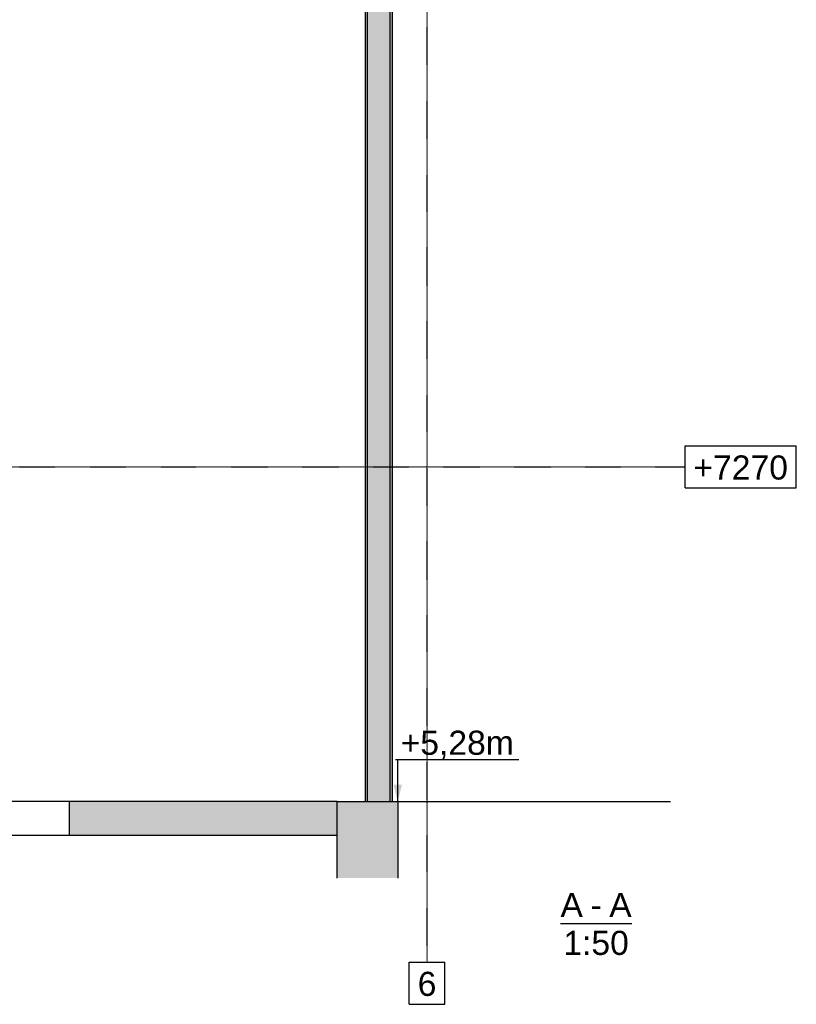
# Model space of a CAD drawing. Header units: millimetres. Extents: x 30 to 208467, y 44 to 15445.
# Tile 20 of 61: x 95653 to 100271, y 150 to 6004. Entities that reach past the tile are written whole.
import ezdxf

# ---------------------------------------------------------------- set-up
doc = ezdxf.new("R2010")
doc.units = ezdxf.units.MM
doc.linetypes.add('DXK_LINE_DOT3', pattern=[5.9187, 2.979, -0.9799, 0.9799, -0.9799])
doc.styles.add('Arial', font='ARIAL.TTF', dxfattribs={"height": 0.2})

# ---------------------------------------------------------------- blocks, each defined once
blk = doc.blocks.new('Unknown-13 - 29209')
at = {"color": 5}
blk.add_line((98868.9, 631.1), (99292.3, 631.1), dxfattribs=at)
at = {"color": 5, "style": 'Arial'}
for s, height, p in [('A', 143.3, (98868.9, 668.6)), ('A', 143.3, (99158.9, 668.6)), ('-', 143.3, (99047.3, 668.6)), ('1:50', 143.26, (98885.9, 443.6))]:
    blk.add_text(s, height=height, dxfattribs=at).set_placement(p)
blk = doc.blocks.new('Part-29432 - 29209')
blk.add_hatch(color=96).paths.add_polyline_path([(97869.2, 1355), (97869.2, 6675.6), (97856.2, 6675.6), (97856.2, 6665.5), (97722.2, 6665.5), (97722.2, 6675.6), (97709.2, 6675.6), (97709.2, 1355)])
at = {"color": 96}
for p, q in [((97709.2, 1355), (97709.2, 6675.6)), ((97709.2, 6675.6), (97722.2, 6675.6)), ((97722.2, 1355), (97722.2, 6675.6)), ((97856.2, 1355), (97856.2, 6675.6)), ((97856.2, 6675.6), (97869.2, 6675.6)), ((97869.2, 1355), (97869.2, 6675.6)), ((97722.2, 6665.5), (97856.2, 6665.5))]:
    blk.add_line(p, q, dxfattribs=at)
blk = doc.blocks.new('Part-30819 - 29209')
blk.add_hatch(color=4).paths.add_polyline_path([(97540.8, 900), (97902.7, 900), (97902.7, 1355), (97540.8, 1355)])
at = {"color": 4}
for p, q in [((97540.8, 1355), (97902.7, 1355)), ((97540.8, 900), (97540.8, 1355)), ((97902.7, 1355), (99524.1, 1355)), ((97902.7, 1355), (97902.7, 900))]:
    blk.add_line(p, q, dxfattribs=at)
blk = doc.blocks.new('GridLine-30829 - 29209')
at = {"color": 6}
for p, q in [((99609.5, 3470), (100271.3, 3470)), ((99609.5, 3220), (99609.5, 3470)), ((100271.3, 3220), (100271.3, 3470)), ((99609.5, 3220), (100271.3, 3220))]:
    blk.add_line(p, q, dxfattribs=at)
at = {"color": 6, "linetype": 'DXK_LINE_DOT3'}
blk.add_line((89233.1, 3345), (99609.5, 3345), dxfattribs=at)
at = {"color": 7, "style": 'Arial'}
blk.add_text('+7270', height=143.26, dxfattribs=at).set_placement((99659.5, 3270))
blk = doc.blocks.new('GridLine-29841 - 29209')
at = {"color": 6}
for p, q in [((97969.8, 11858.2), (98181.1, 11858.2)), ((97969.8, 11608.2), (97969.8, 11858.2)), ((98181.1, 11608.2), (98181.1, 11858.2)), ((97969.8, 11608.2), (98181.1, 11608.2)), ((97969.8, 400), (98181.1, 400)), ((97969.8, 150), (97969.8, 400)), ((98181.1, 150), (98181.1, 400)), ((97969.8, 150), (98181.1, 150))]:
    blk.add_line(p, q, dxfattribs=at)
at = {"color": 6, "linetype": 'DXK_LINE_DOT3'}
blk.add_line((98075.4, 400), (98075.4, 11608.2), dxfattribs=at)
at = {"color": 7, "style": 'Arial'}
for p in [(98019.8, 11658.2), (98019.8, 200)]:
    blk.add_text('6', height=143.3, dxfattribs=at).set_placement(p)
blk = doc.blocks.new('Part-30821 - 29209')
blk.add_hatch(color=4).paths.add_polyline_path([(97540.8, 1355), (95947.3, 1355), (95947.3, 1155), (97540.8, 1155)])
at = {"color": 4}
for p, q in [((95947.3, 1355), (94191.5, 1355)), ((94191.5, 1355), (94191.5, 1155)), ((97540.8, 1355), (95947.3, 1355)), ((95947.3, 1355), (95947.3, 1155)), ((97540.8, 1155), (97540.8, 1355)), ((94191.5, 1155), (95947.3, 1155)), ((95947.3, 1155), (97540.8, 1155))]:
    blk.add_line(p, q, dxfattribs=at)
blk = doc.blocks.new('Unknown-33437 - 29209')
blk.add_hatch(color=6).paths.add_polyline_path([(97926.3, 1455), (97901.3, 1355), (97876.3, 1455)])
at = {"color": 6}
for p, q in [((97901.3, 1603.5), (97888.5, 1603.5)), ((98621.3, 1603.5), (97888.5, 1603.5)), ((97901.3, 1355), (97901.3, 1603.5))]:
    blk.add_line(p, q, dxfattribs=at)
at = {"color": 6, "style": 'Arial'}
blk.add_text('+5,28m', height=143.26, dxfattribs=at).set_placement((97918.5, 1633.5))

msp = doc.modelspace()

# ---------------------------------------------------------------- block references
for name in ['GridLine-29841 - 29209', 'Part-29432 - 29209', 'GridLine-30829 - 29209', 'Unknown-33437 - 29209', 'Part-30821 - 29209', 'Part-30819 - 29209', 'Unknown-13 - 29209']:
    msp.add_blockref(name, (0, 0))

doc.saveas('drawing.dxf')
